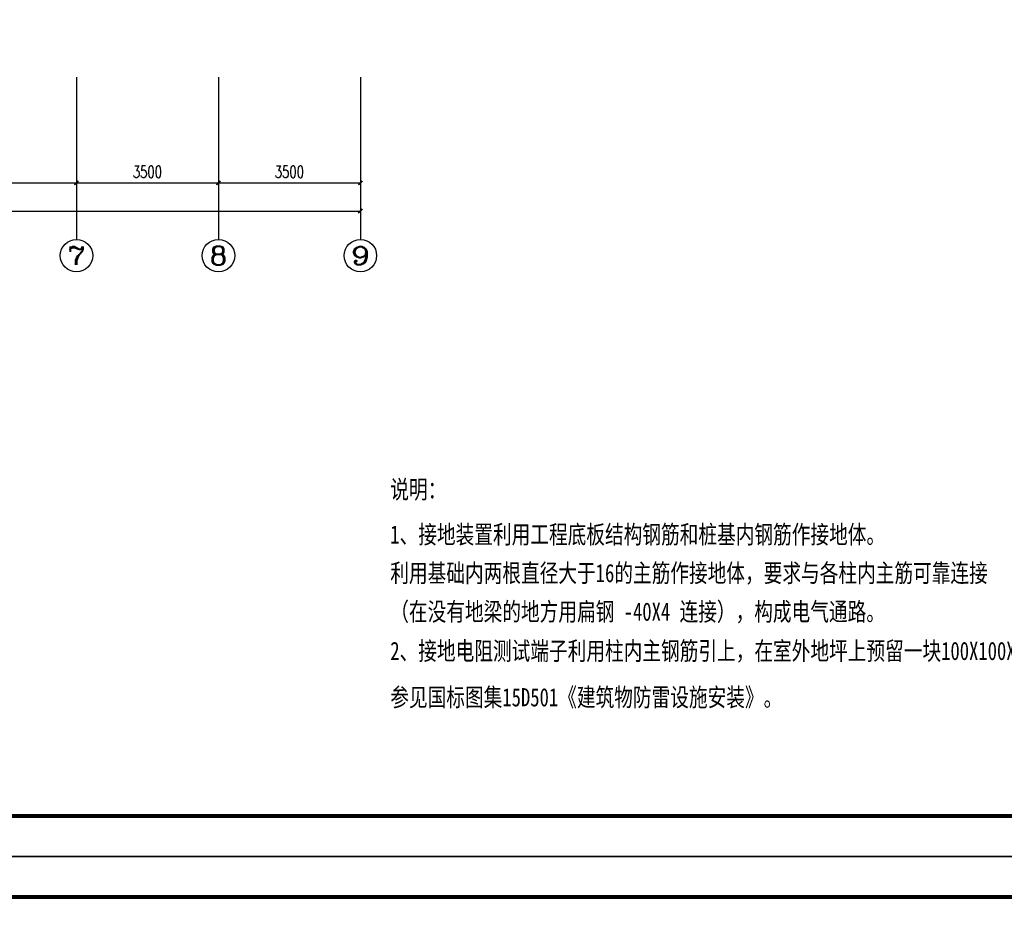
# Model space of a CAD drawing. Extents: x 427948 to 764348, y 274849 to 601549.
# Tile 71 of 212: x 727149 to 751423, y 332822 to 354887. Entities that reach past the tile are written whole.
import ezdxf
from ezdxf.enums import TextEntityAlignment as Align

# ---------------------------------------------------------------- set-up
doc = ezdxf.new("R2010")
doc.units = 0
doc.header["$LTSCALE"] = 1000
doc.header["$MEASUREMENT"] = 0
doc.layers.get('0').update_dxf_attribs({"linetype": 'CONTINUOUS'})
doc.layers.get('Defpoints').update_dxf_attribs({"linetype": 'CONTINUOUS'})
for name, color, linetype in [('AXIS', 3, 'CONTINUOUS'), ('AXIS_TEXT', 7, 'CONTINUOUS'), ('EQUIP-照明', 3, 'CONTINUOUS'), ('PUB_DIM', 3, 'CONTINUOUS'), ('PUB_TITLE', 4, 'CONTINUOUS')]:
    doc.layers.add(name, color=color, linetype=linetype)
doc.styles.add('_TCH_AXIS', font='COMPLEX', dxfattribs={"bigfont": 'GBCBIG'})
doc.styles.add('_TCH_DIM_T3', font='SIMPLEX', dxfattribs={"width": 0.705882, "bigfont": 'GBCBIG'})
doc.styles.add('COMPLEX', font='COMPLEX')
doc.styles.add('宋体', font='txt', dxfattribs={"width": 0.75})
doc.dimstyles.new('_TCH_ARCH&&100', dxfattribs={"dimtxt": 297.5, "dimasz": 100, "dimexe": 250, "dimexo": 300, "dimgap": 126.25, "dimtad": 1, "dimdec": 0, "dimzin": 0, "dimdsep": 46, "dimtxsty": '_TCH_DIM_T3', "dimblk": 'ARCHTICK', "dimcen": 0.09, "dimclrt": 7, "dimazin": 2, "dimtfac": 1, "dimtdec": 0, "dimtix": 1, "dimtmove": 2, "dimatfit": 3, "dimfxl": 1, "dimtolj": 1, "dimtzin": 0, "dimarcsym": 0})

# ---------------------------------------------------------------- blocks, each defined once
blk = doc.blocks.new('24')
at = {"layer": 'PUB_TITLE', "linetype": 'Continuous'}
blk.add_lwpolyline([(-1193989, 144319), (-1109889, 144319), (-1109889, 203719), (-1193989, 203719)], close=True, dxfattribs=at)
at = {"layer": 'PUB_TITLE', "linetype": 'Continuous', "const_width": 100}
blk.add_lwpolyline([(-1191489, 145319), (-1110889, 145319), (-1110889, 202719), (-1191489, 202719)], close=True, dxfattribs=at)
blk = doc.blocks.new('_ArchTick')
at = {"color": 0, "linetype": 'ByBlock', "const_width": 0.4}
blk.add_lwpolyline([(-0.5, -0.5), (0.5, 0.5)], dxfattribs=at)
blk = doc.blocks.new('*D280')
at = {"layer": 'AXIS', "color": 0, "lineweight": -2}
for p, q in [((705549, 353167), (705549, 349917)), ((735549, 353167), (735549, 349917)), ((705549, 350167), (735549, 350167))]:
    blk.add_line(p, q, dxfattribs=at)
at = {"layer": 'Defpoints', "color": 0}
for p in [(705549, 353467), (735549, 353467), (735549, 350167)]:
    blk.add_point(p, dxfattribs=at)
at = {"layer": 'AXIS', "color": 0, "lineweight": -2, "xscale": 100, "yscale": 100, "zscale": 100, "rotation": 180}
blk.add_blockref('_ArchTick', (705549, 350167), dxfattribs=at)
at = {"layer": 'AXIS', "color": 0, "lineweight": -2, "xscale": 100, "yscale": 100, "zscale": 100}
blk.add_blockref('_ArchTick', (735549, 350167), dxfattribs=at)
at = {"layer": 'AXIS', "color": 7, "insert": (720549, 350442), "char_height": 297.5, "attachment_point": 5, "style": '_TCH_DIM_T3'}
blk.add_mtext('\\A1;30000', dxfattribs=at)
blk = doc.blocks.new('_AXISO')
blk.add_circle((0, 0), 0.5)
at = {"layer": 'AXIS_TEXT', "style": 'COMPLEX', "width": 1.041667}
blk.add_attdef('A', text='', height=0.56, dxfattribs=at).set_placement((-0.25, -0.28), (0.25, -0.28), align=Align.FIT)
blk = doc.blocks.new('*D265')
at = {"layer": 'Defpoints', "color": 0}
for p in [(721549, 353467), (728549, 353467), (728549, 350860)]:
    blk.add_point(p, dxfattribs=at)
at = {"layer": 'PUB_DIM', "color": 0, "lineweight": -2}
for p, q in [((721549, 353167), (721549, 350610)), ((728549, 353167), (728549, 350610)), ((721549, 350860), (728549, 350860))]:
    blk.add_line(p, q, dxfattribs=at)
at = {"layer": 'PUB_DIM', "color": 0, "lineweight": -2, "xscale": 100, "yscale": 100, "zscale": 100, "rotation": 180}
blk.add_blockref('_ArchTick', (721549, 350860), dxfattribs=at)
at = {"layer": 'PUB_DIM', "color": 0, "lineweight": -2, "xscale": 100, "yscale": 100, "zscale": 100}
blk.add_blockref('_ArchTick', (728549, 350860), dxfattribs=at)
at = {"layer": 'PUB_DIM', "color": 7, "insert": (725049, 351135), "char_height": 297.5, "attachment_point": 5, "style": '_TCH_DIM_T3'}
blk.add_mtext('\\A1;7000', dxfattribs=at)
blk = doc.blocks.new('*D266')
at = {"layer": 'Defpoints', "color": 0}
for p in [(728549, 353467), (732049, 353467), (732049, 350860)]:
    blk.add_point(p, dxfattribs=at)
at = {"layer": 'PUB_DIM', "color": 0, "lineweight": -2}
for p, q in [((728549, 353167), (728549, 350610)), ((732049, 353167), (732049, 350610)), ((728549, 350860), (732049, 350860))]:
    blk.add_line(p, q, dxfattribs=at)
at = {"layer": 'PUB_DIM', "color": 0, "lineweight": -2, "xscale": 100, "yscale": 100, "zscale": 100, "rotation": 180}
blk.add_blockref('_ArchTick', (728549, 350860), dxfattribs=at)
at = {"layer": 'PUB_DIM', "color": 0, "lineweight": -2, "xscale": 100, "yscale": 100, "zscale": 100}
blk.add_blockref('_ArchTick', (732049, 350860), dxfattribs=at)
at = {"layer": 'PUB_DIM', "color": 7, "insert": (730299, 351135), "char_height": 297.5, "attachment_point": 5, "style": '_TCH_DIM_T3'}
blk.add_mtext('\\A1;3500', dxfattribs=at)
blk = doc.blocks.new('*D267')
at = {"layer": 'Defpoints', "color": 0}
for p in [(732049, 353467), (735549, 353467), (735549, 350860)]:
    blk.add_point(p, dxfattribs=at)
at = {"layer": 'PUB_DIM', "color": 0, "lineweight": -2}
for p, q in [((732049, 353167), (732049, 350610)), ((735549, 353167), (735549, 350610)), ((732049, 350860), (735549, 350860))]:
    blk.add_line(p, q, dxfattribs=at)
at = {"layer": 'PUB_DIM', "color": 0, "lineweight": -2, "xscale": 100, "yscale": 100, "zscale": 100, "rotation": 180}
blk.add_blockref('_ArchTick', (732049, 350860), dxfattribs=at)
at = {"layer": 'PUB_DIM', "color": 0, "lineweight": -2, "xscale": 100, "yscale": 100, "zscale": 100}
blk.add_blockref('_ArchTick', (735549, 350860), dxfattribs=at)
at = {"layer": 'PUB_DIM', "color": 7, "insert": (733799, 351135), "char_height": 297.5, "attachment_point": 5, "style": '_TCH_DIM_T3'}
blk.add_mtext('\\A1;3500', dxfattribs=at)

msp = doc.modelspace()

# ---------------------------------------------------------------- linework, layer by layer
at = {"layer": 'AXIS'}
for p, q in [((728549.4, 353467.3), (728549.4, 349467.3)), ((732049.4, 353467.3), (732049.4, 349467.3)), ((735549.4, 353467.3), (735549.4, 349467.3))]:
    msp.add_line(p, q, dxfattribs=at)

# ---------------------------------------------------------------- block references
for p in [(1874236.9, 189930.5), (1874236.9, 130530.5)]:
    msp.add_blockref('24', p)
ref = msp.add_blockref('_AXISO', (728549.4, 349067.3), dxfattribs=dict(at, xscale=800, yscale=800, zscale=800))
ref.add_attrib('A', '7', dxfattribs={"layer": 'AXIS_TEXT', "height": 452.5, "style": '_TCH_AXIS', "width": 1.5}).set_placement((728323.1, 348841), (728775.6, 348841), align=Align.FIT)
ref = msp.add_blockref('_AXISO', (732049.4, 349067.3), dxfattribs=dict(at, xscale=800, yscale=800, zscale=800))
ref.add_attrib('A', '8', dxfattribs={"layer": 'AXIS_TEXT', "height": 452.5, "style": '_TCH_AXIS', "width": 1.5}).set_placement((731823.1, 348841), (732275.6, 348841), align=Align.FIT)
ref = msp.add_blockref('_AXISO', (735549.4, 349067.3), dxfattribs=dict(at, xscale=800, yscale=800, zscale=800))
ref.add_attrib('A', '9', dxfattribs={"layer": 'AXIS_TEXT', "height": 452.5, "style": '_TCH_AXIS', "width": 1.5}).set_placement((735323.1, 348841), (735775.6, 348841), align=Align.FIT)

# ---------------------------------------------------------------- texts
at = {"layer": 'EQUIP-照明', "style": '宋体', "width": 0.75}
for s, p in [('说明：', (736285.7, 343076.5)), ('1、接地装置利用工程底板结构钢筋和桩基内钢筋作接地体。', (736285.7, 341965.9)), ('利用基础内两根直径大于16的主筋作接地体，要求与各柱内主筋可靠连接', (736285.7, 341014.2)), ('（在没有地梁的地方用扁钢 -40X4 连接），构成电气通路。', (736285.7, 340062.2)), ('2、接地电阻测试端子利用柱内主钢筋引上，在室外地坪上预留一块100X100X6镀锌钢板。', (736285.7, 339093.6)), ('参见国标图集15D501《建筑物防雷设施安装》。', (736285.7, 337950.4))]:
    msp.add_text(s, height=450, dxfattribs=at).set_placement(p)

# ---------------------------------------------------------------- dimensions: what is measured, and where the dimension line sits
at = {"layer": 'AXIS'}
dim = msp.add_aligned_dim(p1=(705549.4, 353467.3), p2=(735549.4, 353467.3), distance=-3300, dimstyle='_TCH_ARCH&&100', dxfattribs=at)
dim.commit()
dim.dimension.update_dxf_attribs({"geometry": '*D280', "text_midpoint": (720549.4, 350442.3)})
at = {"layer": 'PUB_DIM'}
for p1, p2, picture, middle in [((721549.4, 353467.3), (728549.4, 353467.3), '*D265', (725049.4, 351135.5)), ((728549.4, 353467.3), (732049.4, 353467.3), '*D266', (730299.4, 351135.5)), ((732049.4, 353467.3), (735549.4, 353467.3), '*D267', (733799.4, 351135.5))]:
    dim = msp.add_aligned_dim(p1=p1, p2=p2, distance=-2606.8, dimstyle='_TCH_ARCH&&100', dxfattribs=at)
    dim.commit()
    dim.dimension.update_dxf_attribs({"geometry": picture, "text_midpoint": middle})

doc.saveas('drawing.dxf')
